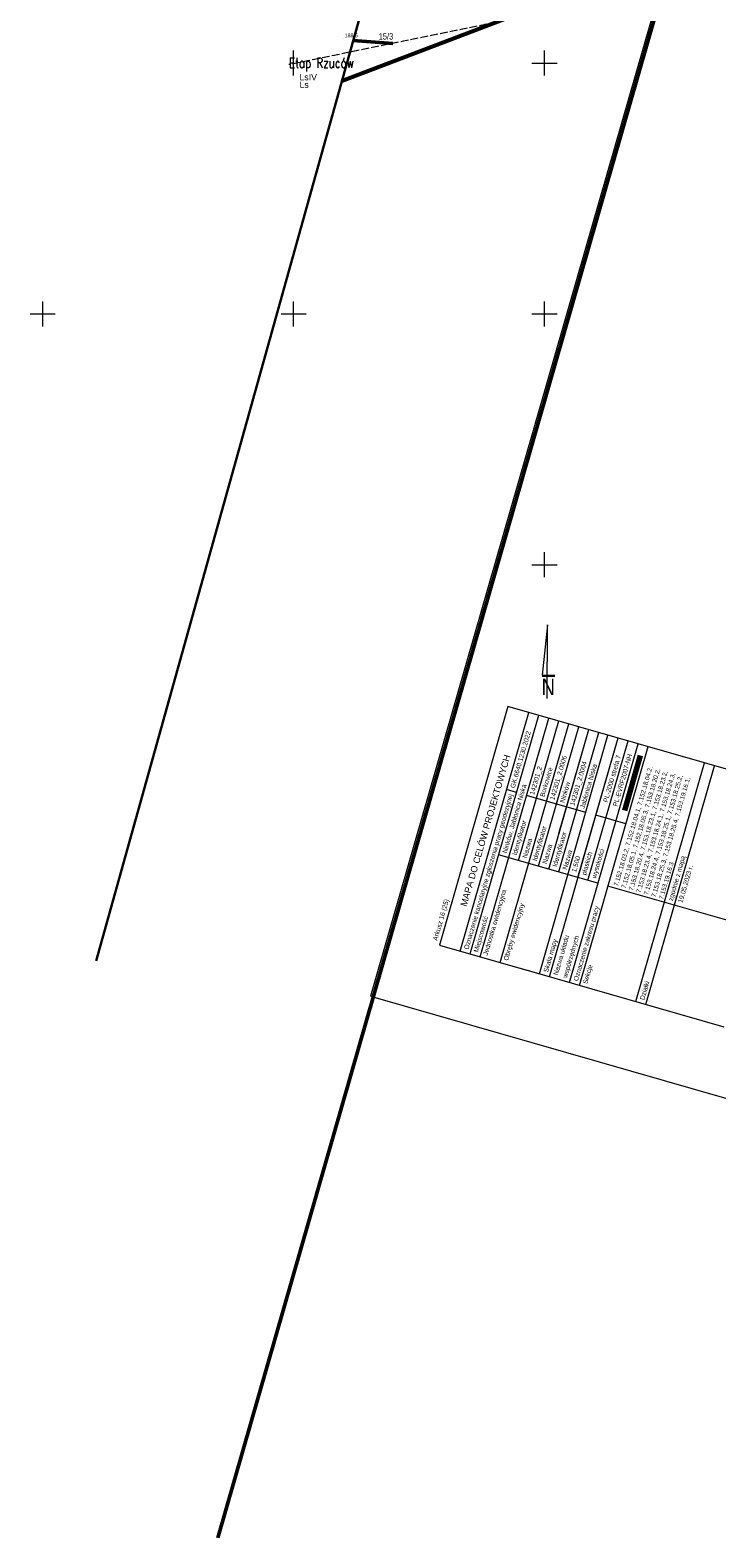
# Model space of a CAD drawing. Header units: metres. Extents: x 7482748 to 7484637, y 5684406 to 5687014.
# Tile 1 of 180: x 7482748 to 7482884, y 5684406 to 5684707. Entities that reach past the tile are written whole.
import ezdxf

# ---------------------------------------------------------------- set-up
doc = ezdxf.new("R2010")
doc.units = ezdxf.units.M
doc.header["$MEASUREMENT"] = 0
for name, pattern in [('1', [1.5, 1, -0.5]), ('l217_500', [2, 1.5, -0.5]), ('l218_500', [1, 0.5, -0.5])]:
    doc.linetypes.add(name, pattern=pattern)
for name, color, linetype, lineweight in [('.domiar', 250, 'Continuous', 9), ('_Dzialki_opis', 7, 'Continuous', 0), ('_Kontury', 7, 'Continuous', 0), ('_Kontury_opis', 7, 'Continuous', 0), ('_Podzial_sekcyjny_krzyze', 7, '1', 13), ('_tabelka', 7, 'Continuous', 0), ('_Uzytki', 7, 'Continuous', 0), ('_Uzytki_opis', 7, 'Continuous', 0), ('_Zakres2', 7, 'Continuous', 0), ('RTPW01_P', 7, 'Continuous', 0)]:
    doc.layers.add(name, color=color, linetype=linetype, lineweight=lineweight)
doc.layers.add('.przyłącza', color=32, linetype='Continuous', lineweight=50, true_color=0xbd5e00)
doc.layers.add('.ramka', color=7, linetype='Continuous', lineweight=30, true_color=0xffffbd, plot=False)
doc.layers.add('_ramki_nieplotowane', color=7, linetype='Continuous', lineweight=0, plot=False)
doc.layers.add('RTPW01_G', color=7, linetype='Continuous', lineweight=13, transparency=0.25)
doc.styles.get("Standard").update_dxf_attribs({"font": 'simplex.shx', "width": 0.75})
doc.styles.add('STYL_ARIAL', font='simplex.shx', dxfattribs={"width": 0.75, "oblique": 0.1})
doc.styles.add('Style-Arial', font='arial.ttf')
doc.styles.add('Style-COMPRESSED', font='COMPRESSED.shx')

# ---------------------------------------------------------------- blocks, each defined once
blk = doc.blocks.new('RTPW01')
at = {"layer": 'RTPW01_P', "linetype": 'Continuous', "lineweight": 0}
h = blk.add_hatch(color=256, dxfattribs=at)
edge = h.paths.add_edge_path()
edge.add_arc((0, 0), 0.045, 0, 360)

msp = doc.modelspace()

# ---------------------------------------------------------------- linework, layer by layer
at = {"layer": '.domiar', "color": 1, "linetype": 'Continuous', "lineweight": 50}
msp.add_lwpolyline([(7482926.16051, 5684897.62958), (7482784.89917, 5684406.04771)], dxfattribs=at)
at = {"layer": '.przyłącza', "linetype": 'Continuous'}
msp.add_line((7482811.88158, 5684704.52146), (7482819.77455, 5684703.9169), dxfattribs=at)
at = {"layer": '.ramka', "linetype": 'Continuous'}
msp.add_line((7482760.65935, 5684521.07701), (7482920.40819, 5685093.19265), dxfattribs=at)
at = {"layer": '_Kontury', "color": 96, "linetype": 'l217_500', "true_color": 0x008000, "flags": 128}
msp.add_lwpolyline([(7482840.47, 5684708.15), (7482799.08, 5684699.68)], dxfattribs=at)
at = {"layer": '_Podzial_sekcyjny_krzyze', "linetype": 'Continuous'}
for p, q in [((7482800, 5684697.5), (7482800, 5684702.5)), ((7482850, 5684697.5), (7482850, 5684702.5)), ((7482847.5, 5684700), (7482852.5, 5684700)), ((7482747.5, 5684650), (7482752.5, 5684650)), ((7482750, 5684647.5), (7482750, 5684652.5)), ((7482797.5, 5684650), (7482802.5, 5684650)), ((7482800, 5684647.5), (7482800, 5684652.5)), ((7482847.5, 5684650), (7482852.5, 5684650)), ((7482850, 5684647.5), (7482850, 5684652.5)), ((7482850, 5684597.5), (7482850, 5684602.5)), ((7482847.5, 5684600), (7482852.5, 5684600))]:
    msp.add_line(p, q, dxfattribs=at)
at = {"layer": '_ramki_nieplotowane', "color": 3, "linetype": 'Continuous', "lineweight": 0, "flags": 128}
msp.add_lwpolyline([(7482815.36, 5684514.04), (7483100.82, 5684432.01), (7483216.95, 5684836.15), (7482931.5, 5684918.18), (7482815.36, 5684514.04)], close=True, dxfattribs=at)
at = {"layer": '_tabelka', "color": 7, "linetype": 'Continuous', "lineweight": 0}
for p, q in [((7482850.62, 5684588.03), (7482849.52, 5684577.99)), ((7482850.51, 5684573.36), (7482850.62, 5684588.03)), ((7482849.52, 5684577.99), (7482852.08, 5684577.99)), ((7482849.54, 5684577.81), (7482852.09, 5684577.81)), ((7482881.87, 5684560.52), (7482842.73, 5684571.77)), ((7482899.45, 5684555.47), (7482881.87, 5684560.52)), ((7482845.16, 5684519.57), (7482873.73, 5684511.35)), ((7482868.2, 5684512.95), (7482885.77, 5684507.89))]:
    msp.add_line(p, q, dxfattribs=at)
at = {"layer": '_tabelka', "color": 250, "linetype": 'Continuous', "lineweight": 70}
msp.add_line((7482866.02, 5684551.05), (7482869.15, 5684561.95), dxfattribs=at)
at = {"layer": '_tabelka', "color": 7, "linetype": 'Continuous', "lineweight": 0, "flags": 128}
for points in [[(7482842.73, 5684571.77), (7482829.05, 5684524.19), (7482851.14, 5684517.85)], [(7482833.19, 5684523.01), (7482846.86, 5684570.58)], [(7482835.18, 5684522.43), (7482848.85, 5684570.01)], [(7482837.18, 5684521.86), (7482850.85, 5684569.44)], [(7482844.85, 5684541.06), (7482852.84, 5684568.86)], [(7482841.17, 5684520.71), (7482854.84, 5684568.29)], [(7482848.84, 5684539.91), (7482856.83, 5684567.72)], [(7482848.99, 5684518.46), (7482862.66, 5684566.04)], [(7482850.84, 5684539.34), (7482858.83, 5684567.14)], [(7482850.84, 5684539.34), (7482858.83, 5684567.14)], [(7482852.84, 5684538.77), (7482860.83, 5684566.57)], [(7482852.88, 5684546.43), (7482858.83, 5684567.14)], [(7482850.99, 5684517.89), (7482864.66, 5684565.47)], [(7482854.98, 5684516.74), (7482868.65, 5684564.32)], [(7482856.67, 5684537.66), (7482864.66, 5684565.47)], [(7482856.67, 5684537.66), (7482864.66, 5684565.47)], [(7482856.97, 5684516.17), (7482870.65, 5684563.75)], [(7482858.66, 5684537.09), (7482866.65, 5684564.89)], [(7482858.71, 5684544.75), (7482864.66, 5684565.47)], [(7482868.2, 5684512.95), (7482881.87, 5684560.52)], [(7482870.19, 5684512.37), (7482883.86, 5684559.95)], [(7482844.43, 5684554.61), (7482842.43, 5684555.19)], [(7482858.24, 5684550.64), (7482846.42, 5684554.04)], [(7482866.22, 5684548.35), (7482860.23, 5684550.07)], [(7482860.66, 5684536.52), (7482840.86, 5684542.21)], [(7482891.46, 5684527.67), (7482862.66, 5684535.94)]]:
    msp.add_lwpolyline(points, dxfattribs=at)
at = {"layer": '_Uzytki', "color": 96, "linetype": 'l218_500', "true_color": 0x008000, "flags": 128}
msp.add_lwpolyline([(7482840.47, 5684708.15), (7482799.08, 5684699.68)], dxfattribs=at)
at = {"layer": '_Zakres2', "color": 250, "linetype": 'Continuous', "lineweight": 53, "flags": 128}
msp.add_lwpolyline([(7482930.48, 5684742.4), (7482809.61836, 5684696.41611)], dxfattribs=at)

# ---------------------------------------------------------------- block references
at = {"layer": 'RTPW01_P', "linetype": 'Continuous', "lineweight": 0}
msp.add_blockref('RTPW01', (7482809.88, 5684704.84), dxfattribs=at)

# ---------------------------------------------------------------- texts
at = {"layer": '.przyłącza', "linetype": 'Continuous', "insert": (7482799.08, 5684701.01333), "char_height": 2, "width": 36.5937441, "attachment_point": 1}
msp.add_mtext('Etap Rzuców', dxfattribs=at)
msp.add_mtext('Etap Rzuców', dxfattribs=at)
at = {"layer": '_Dzialki_opis', "color": 96, "true_color": 0x008000, "insert": (7482816.95, 5684704.67), "char_height": 1.25, "attachment_point": 7, "line_spacing_factor": 0.6, "style": 'STYL_ARIAL'}
msp.add_mtext('\\fArial|b0|i0|c238238|p39;15/3', dxfattribs=at)
at = {"layer": '_Kontury_opis', "color": 96, "linetype": 'Continuous', "lineweight": 13, "true_color": 0x008000, "style": 'Style-Arial'}
msp.add_text('LsIV', height=1.25, dxfattribs=at).set_placement((7482801.17, 5684696.56))
at = {"layer": '_tabelka', "color": 7, "linetype": 'Continuous', "lineweight": 0, "style": 'Style-COMPRESSED', "width": 0.83}
msp.add_text('N', height=3.31, dxfattribs=at).set_placement((7482849.43, 5684574.01))
at = {"layer": '_tabelka', "color": 7, "linetype": 'Continuous', "lineweight": 0, "style": 'Style-Arial'}
for s, p in [('GK.6640.1230.2022', (7482844.06, 5684555.39)), ('Borkowice', (7482849.98, 5684553.65)), ('142301_2.0006', (7482851.96, 5684553.03)), ('142301_2.0004', (7482855.95, 5684551.89)), ('Jabłonica Niska', (7482857.95, 5684551.31)), ('PL-2000 strefa 7', (7482862.57, 5684552.56)), ('PL-EVRF2007-NH', (7482864.51, 5684551.75)), ('Ninków, Jabłonica Niska', (7482842.5, 5684542.42)), ('142301_2', (7482847.93, 5684554.05)), ('Ninków', (7482853.96, 5684552.46)), ('Oznaczenie kancelaryjne zgłoszenia pracy geodezyjnej', (7482834.83, 5684523.22)), ('Identyfikator', (7482844.47, 5684542.01)), ('Identyfikator', (7482848.47, 5684540.87)), ('Nazwa', (7482846.47, 5684541.44)), ('Identyfikator', (7482852.46, 5684539.72)), ('Nazwa', (7482850.46, 5684540.29)), ('Nazwa', (7482854.45, 5684539.15)), ('1:500', (7482856.29, 5684538.62)), ('płaskich', (7482858.25, 5684538.06)), ('wysokości', (7482860.28, 5684537.47)), ('zgodnie z mapą', (7482875.56, 5684532.92)), ('19.05.2023 r.', (7482877.49, 5684532.53)), ('Jednostka ewidencyjna', (7482838.65, 5684522.03)), ('Arkusz 16 (25)', (7482828.63, 5684525)), ('Obręby ewidencyjny', (7482842.73, 5684521.02)), ('Miejscowość', (7482836.76, 5684522.67)), ('Oznaczenie zakresu pracy', (7482856.66, 5684516.95)), ('Nazwa układu', (7482852.66, 5684518.1)), ('współrzędnych', (7482854.51, 5684517.57)), ('Skala mapy', (7482850.68, 5684518.67)), ('Sekcje', (7482858.53, 5684516.35)), ('Działki', (7482869.88, 5684513.15))]:
    msp.add_text(s, height=0.94, rotation=73.97, dxfattribs=at).set_placement(p)
at = {"layer": '_tabelka', "color": 7, "linetype": 'Continuous', "lineweight": 0, "rotation": 73.7397953, "style": 'Style-Arial'}
for s, insert, char_height, attachment_point, line_spacing_factor in [('MAPA DO CELÓW PROJEKTOWYCH', (7482838.24, 5684547.03), 1.3, 5, 0.82), ('7.152.18.03.2, 7.152.18.04.1, 7.152.18.04.2,\\P7.152.18.05.1, 7.152.18.05.3, 7.153.18.20.2,\\P7.153.18.20.4, 7.153.18.23.1, 7.153.18.23.2,\\P7.153.18.23.4, 7.153.18.24.1, 7.153.18.24.3,\\P7.153.18.24.4, 7.153.18.25.1, 7.153.18.25.2,\\P7.153.18.25.3, 7.153.18.25.4, 7.153.19.16.1,\\P7.153.19.16.3', (7482873.64, 5684533.22), 0.9, 7, 1.04)]:
    msp.add_mtext(s, dxfattribs=dict(at, insert=insert, char_height=char_height, attachment_point=attachment_point, line_spacing_factor=line_spacing_factor))
at = {"layer": '_Uzytki_opis', "color": 96, "linetype": 'Continuous', "lineweight": 13, "true_color": 0x008000, "style": 'Style-Arial'}
msp.add_text('Ls', height=1.25, dxfattribs=at).set_placement((7482801.17, 5684695.06))
at = {"layer": 'RTPW01_G', "linetype": 'Continuous', "lineweight": 13, "style": 'Style-Arial'}
msp.add_text('188.5', height=0.75, dxfattribs=at).set_placement((7482810.18, 5684705.14))

doc.saveas('drawing.dxf')
